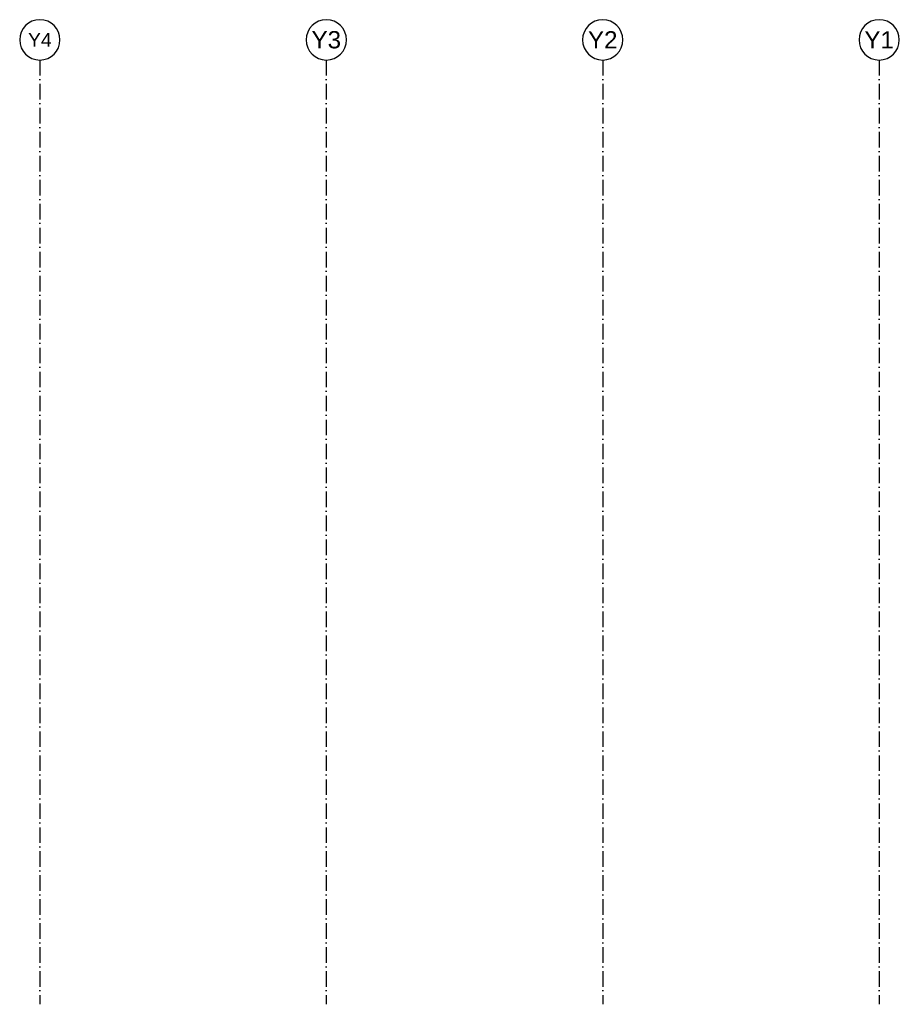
# Model space of a CAD drawing. Extents: x 64462 to 126444, y -56085 to -716.
# Tile 86 of 90: x 105590 to 113227, y -23593 to -15047. Entities that reach past the tile are written whole.
import ezdxf

# ---------------------------------------------------------------- set-up
doc = ezdxf.new("R2010")
doc.units = 0
doc.header["$LTSCALE"] = 11.25
doc.linetypes.add('ACAD_ISO10W100', pattern=[18.5, 12, -3, 0.5, -3])
doc.layers.add('2D- Siatka Modularna', color=81, linetype='ACAD_ISO10W100')
doc.styles.add('GENERATED_STYLE_2', font='ARIAL.TTF')

msp = doc.modelspace()

# ---------------------------------------------------------------- linework, layer by layer
at = {"layer": '2D- Siatka Modularna'}
for p, q in [((105764.99, -15396.85), (105764.99, -23592.8)), ((105764.99, -15396.85), (105764.99, -23592.8)), ((108251.99, -15396.85), (108251.99, -23592.8)), ((108251.99, -15396.85), (108251.99, -23592.8)), ((110651.99, -15396.85), (110651.99, -23592.8)), ((110651.99, -15396.85), (110651.99, -23592.8))]:
    msp.add_line(p, q, dxfattribs=at)
at = {"layer": '2D- Siatka Modularna', "lineweight": 25}
msp.add_line((113051.99, -15396.85), (113051.99, -23592.8), dxfattribs=at)
msp.add_line((113051.99, -15396.85), (113051.99, -23592.8), dxfattribs=at)
at = {"layer": '2D- Siatka Modularna', "linetype": 'ByBlock', "lineweight": 25, "extrusion": (0, 0, -1)}
for centre in [(105764.99, -15221.85), (105764.99, -15221.85), (108251.99, -15221.85), (108251.99, -15221.85), (110651.99, -15221.85), (110651.99, -15221.85), (113051.99, -15221.85), (113051.99, -15221.85)]:
    msp.add_ellipse(centre, major_axis=(-123.74, 123.74), ratio=1, start_param=5.497787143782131, end_param=11.78097245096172, dxfattribs=at)

# ---------------------------------------------------------------- texts
at = {"layer": '2D- Siatka Modularna', "linetype": 'ByBlock', "lineweight": 25, "attachment_point": 5, "style": 'GENERATED_STYLE_2'}
for s, insert, char_height in [('Y3', (108251.99, -15221.85), 150), ('Y2', (110651.99, -15221.85), 150), ('Y4', (105764.99, -15221.85), 120), ('Y1', (113051.99, -15221.85), 150)]:
    msp.add_mtext(s, dxfattribs=dict(at, insert=insert, char_height=char_height))

doc.saveas('drawing.dxf')
